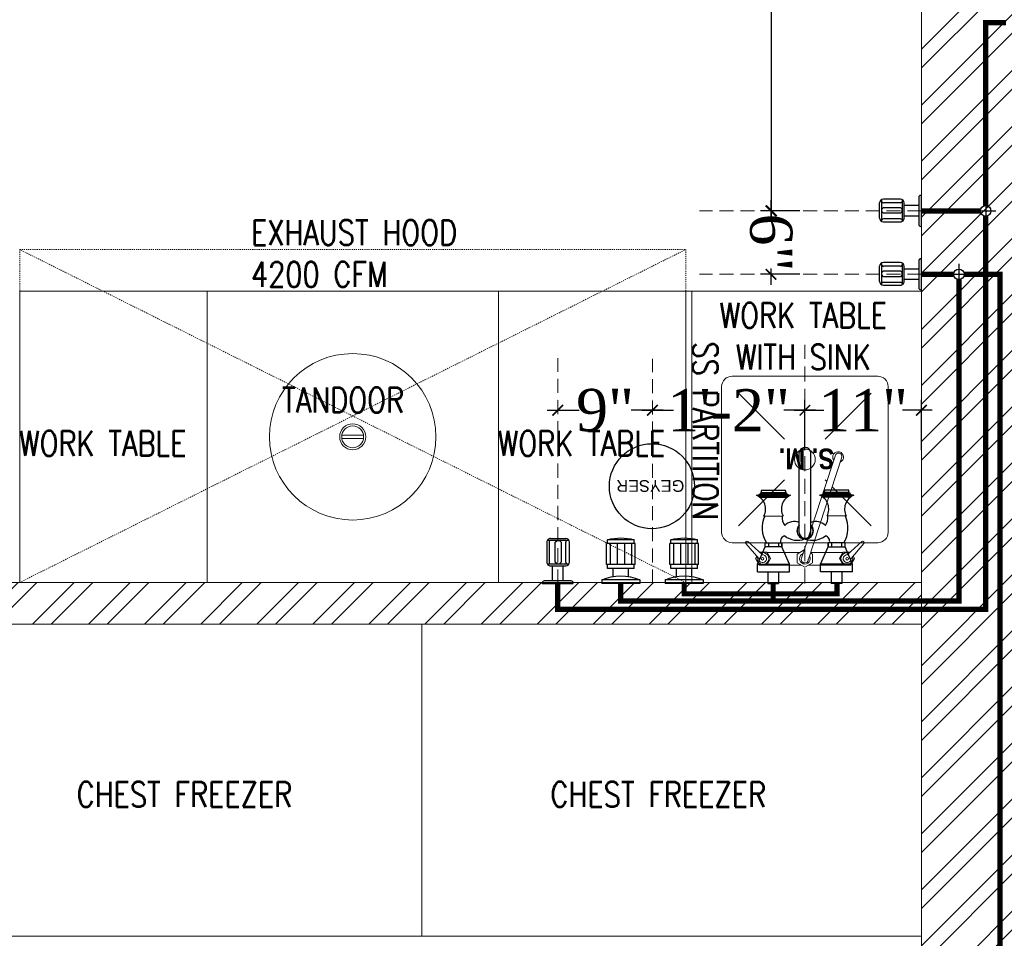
# Model space of a CAD drawing. Header units: inches. Extents: x 105152 to 158499, y 12149 to 30915.
# Tile 118 of 256: x 125304 to 125397, y 21472 to 21559. Entities that reach past the tile are written whole.
import ezdxf
from ezdxf.enums import TextEntityAlignment as Align

# ---------------------------------------------------------------- set-up
doc = ezdxf.new("R2010")
doc.units = ezdxf.units.IN
doc.header["$MEASUREMENT"] = 0
doc.header["$PDMODE"] = 34
doc.linetypes.add('DASHED2', pattern=[0.375, 0.25, -0.125])
doc.linetypes.add('HIDDEN', pattern=[0.375, 0.25, -0.125])
for name, color, linetype in [('45', 7, 'Continuous'), ('KIT EQUIPMENT', 7, 'Continuous'), ('PD_025_TEXT', 61, 'Continuous'), ('PP--DIM', 7, 'Continuous')]:
    doc.layers.add(name, color=color, linetype=linetype)
for name, color, linetype, lineweight in [('AR - PLAN', 251, 'Continuous', 5), ('CENTER', 46, 'DASHED2', 9), ('door', 1, 'Continuous', 13), ('EQUIPMENT', 7, 'Continuous', 25), ('KIT TEXT.', 5, 'Continuous', 5), ('PD_BRICK WALL_115', 134, 'Continuous', 30), ('PD_HATCH', 45, 'Continuous', 9), ('PL. FICTURE', 4, 'Continuous', 25), ('PP-Domestic  Cold Water Supply', 5, 'Continuous', 25), ('PP-Hot Water Supply  Solar Water Supply', 1, 'Continuous', 25), ('RO WATER ', 15, 'Continuous', 15), ('WATER SUPPLY ', 7, 'Continuous', 9)]:
    doc.layers.add(name, color=color, linetype=linetype, lineweight=lineweight)
doc.styles.add('1', font='techb___.ttf')
doc.styles.add('ISO', font='isocp.shx', dxfattribs={"height": 250})
doc.styles.add('RE', font='arial.ttf')
doc.styles.add('TIMES NEW ROMAN', font='times.ttf')
doc.dimstyles.new('PP-DIM', dxfattribs={"dimtxt": 4, "dimasz": 1, "dimexe": 1, "dimexo": 1, "dimgap": 0.09, "dimtad": 0, "dimdec": 0, "dimzin": 0, "dimdsep": 46, "dimlunit": 4, "dimtxsty": 'TIMES NEW ROMAN', "dimblk": 'ARCHTICK', "dimcen": 0.09, "dimdle": 1, "dimclrd": 256, "dimclre": 256, "dimclrt": 256, "dimadec": 0, "dimazin": 0, "dimtfac": 1, "dimtdec": 4, "dimtofl": 0, "dimtmove": 1, "dimatfit": 3, "dimfxl": 1, "dimtolj": 1, "dimtzin": 0, "dimlwd": -1, "dimlwe": -1, "dimarcsym": 0})

# ---------------------------------------------------------------- blocks, each defined once
blk = doc.blocks.new('A$C6E471120')
at = {"layer": 'PD_HATCH', "lineweight": 5}
h = blk.add_hatch(dxfattribs=at)
h.set_pattern_fill('ANSI32', color=251, scale=254)
h.set_pattern_definition([(45, (-1789305.34, -617415.57), (-67.351921, 67.351921), []), (45, (-1789260.44, -617415.57), (-67.351921, 67.351921), [])])
h.paths.add_polyline_path([(0, -2329.1), (0, -2229.1), (-566.3, -2229.1), (-2166.3, -2229.1), (-3666.3, -2229.1), (-3666.3, -2329.1)])
at = {"layer": 'door', "color": 251, "lineweight": 5}
blk.add_line((-538.6, -2229.1), (-2816.3, -2229.1), dxfattribs=at)
at = {"layer": 'EQUIPMENT', "color": 251, "lineweight": 5, "ltscale": 12}
blk.add_lwpolyline([(-3666.3, -2229.1), (0, -2229.1), (0, -2329.1), (-3666.3, -2329.1)], close=True, dxfattribs=at)
at = {"layer": 'KIT EQUIPMENT', "color": 251, "linetype": 'HIDDEN', "lineweight": 5, "ltscale": 0.025}
for p, q in [((-2166.3, -2229.1), (-566.3, -1429.1)), ((-566.3, -2229.1), (-2166.3, -1429.1))]:
    blk.add_line(p, q, dxfattribs=at)
at = {"layer": 'KIT EQUIPMENT', "color": 251, "lineweight": 5}
for p, q in [((-439.1, -1774.5, 0), (-328.7, -1885, 0)), ((-120.9, -1774.5, 0), (-231.3, -1885, 0)), ((-1392.7, -1874.8), (-1340, -1874.8)), ((-1392.7, -1883.5), (-1340, -1883.5)), ((-207.4, -1925.6, 0), (-287.2, -2168.6, 0)), ((-191.3, -1928.1, 0), (-271.7, -2172.9, 0)), ((-439.1, -2092.7, 0), (-328.7, -1982.3, 0)), ((-227.3, -1986.3, 0), (-231.3, -1982.3, 0)), ((-120.9, -2092.7, 0), (-214.6, -1999, 0)), ((-391, -2171.4, 0), (-421.9, -2135.5, 0)), ((-381.9, -2162.5, 0), (-416.9, -2130.6, 0)), ((-281.5, -2151.1, 0), (-298.2, -2160.8, 0)), ((-178.1, -2162.7, 0), (-143.1, -2130.8, 0)), ((-169, -2171.5, 0), (-138.1, -2135.7, 0)), ((-395.6, -2166, 0), (-398.9, -2171.7, 0)), ((-398.9, -2171.7, 0), (-389.9, -2187.3, 0)), ((-371.8, -2156, 0), (-389, -2156, 0)), ((-362.8, -2171.7, 0), (-371.8, -2156, 0)), ((-371.8, -2187.3, 0), (-362.8, -2171.7, 0)), ((-291.4, -2156.8, 0), (-371.4, -2156.8, 0)), ((-298.2, -2160.8, 0), (-298.2, -2182.1, 0)), ((-261.3, -2160.8, 0), (-266.7, -2157.7, 0)), ((-188.6, -2156.9, 0), (-266.5, -2156.8, 0)), ((-261.3, -2182.1, 0), (-261.3, -2160.8, 0)), ((-197.2, -2171.8, 0), (-188.2, -2156.1, 0)), ((-188.2, -2187.4, 0), (-197.2, -2171.8, 0)), ((-188.2, -2156.1, 0), (-170.9, -2156.1, 0)), ((-161.1, -2171.8, 0), (-170.1, -2187.4, 0)), ((-164.3, -2166.2, 0), (-161.1, -2171.8, 0)), ((-389.9, -2187.3, 0), (-371.8, -2187.3, 0)), ((-289.3, -2187.3, 0), (-371.8, -2187.2, 0)), ((-298.2, -2182.1, 0), (-279.8, -2192.7, 0)), ((-279.8, -2192.7, 0), (-261.3, -2182.1, 0)), ((-188.3, -2187.3, 0), (-270.3, -2187.3, 0)), ((-170.1, -2187.4, 0), (-188.2, -2187.4, 0))]:
    blk.add_line(p, q, dxfattribs=at)
at = {"layer": 'KIT EQUIPMENT', "color": 251, "linetype": 'HIDDEN', "lineweight": 5, "ltscale": 0.025}
blk.add_lwpolyline([(-566.3, -2229.1), (-2166.3, -2229.1), (-2166.3, -1429.1), (-566.3, -1429.1)], close=True, dxfattribs=at)
at = {"layer": 'KIT EQUIPMENT', "color": 251, "lineweight": 5}
for points in [[(-1716.3, -2229.1), (-2166.3, -2229.1), (-2166.3, -1529.1), (-1716.3, -1529.1)], [(-1716.3, -2229.1), (-1016.3, -2229.1), (-1016.3, -1529.1), (-1716.3, -1529.1)], [(-566.3, -2229.1), (-1016.3, -2229.1), (-1016.3, -1529.1), (-566.3, -1529.1)], [(-566.3, -1529.1), (0, -1529.1), (0, -2229.1), (-566.3, -2229.1)], [(-566.3, -2229.1), (-551.4, -2229.1), (-551.4, -1529.1), (-566.3, -1529.1)], [(-1200, -3079.1), (-1200, -2329.1), (-2400, -2329.1), (-2400, -3079.1)], [(0, -3079.1), (0, -2329.1), (-1200, -2329.1), (-1200, -3079.1)]]:
    blk.add_lwpolyline(points, close=True, dxfattribs=at)
at = {"layer": 'KIT EQUIPMENT', "color": 251, "lineweight": 5, "elevation": 0}
blk.add_lwpolyline([(-80, -2108.6), (-80, -1758.6, 0.414214), (-105, -1733.6), (-455, -1733.6, 0.414214), (-480, -1758.6), (-480, -2108.6, 0.414214), (-455, -2133.6), (-105, -2133.6, 0.414214)], format="xyb", close=True, dxfattribs=at)
blk.add_lwpolyline([(-279.6, -2144.9), (-280.2, -2144.6)], dxfattribs=at)
at = {"layer": 'KIT EQUIPMENT', "color": 251, "lineweight": 5}
for centre, radius in [((-1366.3, -1879.1), 200), ((-1366.3, -1879.1), 31.3), ((-1366.3, -1879.1), 26.3), ((-280, -1933.6, 0), 25), ((-381.6, -2172, 0), 3.17), ((-178.4, -2172.1, 0), 3.17)]:
    blk.add_circle(centre, radius, dxfattribs=at)
for centre, radius, start, end in [((-200.2, -1927.9, 0), 13, 292.6695, 216.5422), ((-199.3, -1926.5, 0), 8.12, 335.2657, 173.5026), ((-418.9, -2133.6, 0), 3.57, 57.2493, 212.6822), ((-141.1, -2133.7, 0), 3.57, 327.2493, 122.6822), ((-380.8, -2171.6, 0), 14.1, 163.2994, 112.507), ((-381.6, -2172, 0), 9.44, 176.4818, 91.7863), ((-280, -2172, 0), 12.9, 109.677, 32.9826), ((-280.3, -2173.6, 0), 8.55, 144.5176, 5.0206), ((-179.2, -2171.8, 0), 14.1, 67.4245, 16.632), ((-178.4, -2172.1, 0), 9.44, 88.1452, 3.4496)]:
    blk.add_arc(centre, radius, start, end, dxfattribs=at)
at = {"layer": 'KIT TEXT.', "color": 251, "char_height": 60.175, "width": 1100.284, "attachment_point": 7, "style": 'ISO'}
for s, insert in [('{\\Fromans|c0;\\W0.8;EXHAUST HOOD\\P4200 CFM}', (-1610.7, -1518.9, 488.6)), ('\\pxqc;{\\Fromans|c0;\\W0.8;WORK TABLE \\PWITH SINK}', (-834.1, -1717.7, 488.6)), ('{\\Fromans|c0;\\W0.8;TANDOOR}', (-1535.9, -1820.8, 488.6)), ('{\\Fromans|c0;\\W0.8;WORK TABLE }', (-2168, -1925.2, 488.6)), ('{\\Fromans|c0;\\W0.8;WORK TABLE }', (-1018, -1925.2, 488.6)), ('\\pxqc;{\\Fromans|c0;\\W0.8; \\PCHEST FREEZER}', (-2320.9, -2768.6, 488.6)), ('\\pxqc;{\\Fromans|c0;\\W0.8; \\PCHEST FREEZER}', (-1182.6, -2768.6, 488.6))]:
    blk.add_mtext(s, dxfattribs=dict(at, insert=insert))
at = {"layer": 'KIT TEXT.', "color": 251, "insert": (-549.2, -1650.6, 0), "char_height": 60.175, "width": 1100.284, "attachment_point": 7, "rotation": 270, "style": 'ISO'}
blk.add_mtext('{\\Fromans|c0;\\W0.8;SS PARTITION}', dxfattribs=at)
blk = doc.blocks.new('FIRST FLOOR PLAN 0')
at = {"layer": 'PD_HATCH', "lineweight": 5}
h = blk.add_hatch(dxfattribs=at)
h.set_pattern_fill('ANSI32', color=251, scale=10)
h.set_pattern_definition([(45, (-550.7706, -242.3818), (-2.65165, 2.65165), []), (45, (-549.0028, -242.3818), (-2.65165, 2.65165), [])])
h.paths.add_polyline_path([(-540, -240.3), (-583.25, -240.3), (-583.25, -244.8), (-540, -244.8)])
h.paths.add_polyline_path([(-625.25, -240.3), (-668.5, -240.3), (-668.5, -244.8), (-625.25, -244.8)], flags=17)
h.paths.add_polyline_path([(-540, -323.5), (-540, -328), (-378, -328), (-378, -323.5), (-531, -323.5), (-531, -234), (-471, -234), (-471, -258), (-466.5, -258), (-466.5, -234), (-387, -234), (-387, -262), (-382.5, -262), (-382.5, -103), (-378, -103), (-378, -98.5), (-387, -98.5), (-387, -225), (-531, -225), (-531, -9), (-540, -9)])
h.paths.add_polyline_path([(-595.5, -332.937), (-591, -332.937), (-591, -328), (-582, -328), (-582, -323.5), (-668.5, -323.5), (-668.5, -168), (-745.5, -168), (-745.5, -172.5), (-673, -172.5), (-673, -323.5), (-729, -323.5), (-729, -328), (-595.5, -328)])
at = {"layer": 'PD_BRICK WALL_115', "color": 251, "lineweight": 5}
blk.add_lwpolyline([(-378, -323.5), (-531, -323.5), (-531, -234), (-471, -234), (-471, -258), (-466.5, -258), (-466.5, -234), (-387, -234), (-387, -262), (-382.5, -262), (-382.5, -103), (-378, -103), (-378, -98.5), (-387, -98.5), (-387, -225), (-531, -225), (-531, -9), (-540, -9), (-540, -323.5), (-540, -323.5)], dxfattribs=at)
at = {"layer": 'PD_025_TEXT', "color": 251, "xscale": 0.03937007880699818, "yscale": 0.03937007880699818, "zscale": 0.03937007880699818}
blk.add_blockref('A$C6E471120', (-540, -8.999), dxfattribs=at)
blk = doc.blocks.new('sink mixture-PP')
at = {"layer": 'CENTER', "ltscale": 5}
blk.add_line((0.016, 0.974), (0.016, -18.966), dxfattribs=at)
at = {"layer": 'PL. FICTURE'}
for p, q in [((-3.082, 0.974), (-2.181, 0.974)), ((-3.082, 0), (-3.082, 0.974)), ((-2.181, 0), (-2.181, 0.974)), ((3.113, 0.974), (2.213, 0.974)), ((2.213, 0), (2.213, 0.974)), ((3.113, 0), (3.113, 0.974)), ((-3.962, 0), (-3.963, -0.646)), ((-3.962, 0), (-1.301, 0)), ((-1.301, 0), (-1.301, -0.646)), ((1.301, 0), (1.301, -0.646)), ((3.962, 0), (1.301, 0)), ((3.962, 0), (3.963, -0.646)), ((-3.963, -0.646), (-3.337, -2.106)), ((-3.963, -0.646), (-1.301, -0.646)), ((-1.301, -0.646), (-1.931, -2.106)), ((1.301, -0.646), (1.931, -2.106)), ((3.963, -0.646), (1.301, -0.646)), ((3.963, -0.646), (3.337, -2.106)), ((-3.049, -2.415), (-3.049, -2.106)), ((-2.219, -2.415), (-2.219, -2.106)), ((-1.931, -2.106), (-1.931, -2.416)), ((1.931, -2.106), (1.931, -2.416)), ((2.219, -2.415), (2.219, -2.106)), ((3.049, -2.415), (3.049, -2.106)), ((-0.495, -3.275), (-0.495, -9.981)), ((0.488, -3.264), (0.488, -9.972)), ((-3.432, -4.666), (-1.841, -4.668)), ((3.432, -4.666), (1.841, -4.668)), ((-3.959, -6.402), (-1.3, -6.402)), ((-3.914, -6.324), (-1.366, -6.324)), ((-3.801, -6.479), (-1.472, -6.479)), ((-3.799, -6.247), (-1.481, -6.247)), ((-3.736, -6.557), (-1.539, -6.557)), ((3.959, -6.402), (1.3, -6.402)), ((3.914, -6.324), (1.366, -6.324)), ((3.801, -6.479), (1.472, -6.479)), ((3.799, -6.247), (1.481, -6.247)), ((3.736, -6.557), (1.539, -6.557)), ((-3.702, -6.634), (-1.575, -6.634)), ((-3.641, -6.836), (-1.653, -6.836)), ((3.702, -6.634), (1.575, -6.634)), ((3.641, -6.836), (1.653, -6.836))]:
    blk.add_line(p, q, dxfattribs=at)
for points in [[(-3.337, -2.415), (-1.931, -2.415), (-1.931, -2.106), (-3.337, -2.106)], [(3.337, -2.415), (1.931, -2.415), (1.931, -2.106), (3.337, -2.106)]]:
    blk.add_lwpolyline(points, close=True, dxfattribs=at)
for centre, radius, start, end in [((-1.205, -3.661), 2.379, 148.42026, 205.00436), ((-1.584, -2.55), 0.471, 163.30893, 256.48707), ((1.584, -2.55), 0.471, 283.51293, 16.69107), ((1.205, -3.661), 2.379, 334.99564, 31.57974), ((-0.622, -4.376), 1.738, 69.59713, 128.10541), ((-0.011, -3.436), 0.689, 316.3069, 225.37834), ((-0.002, -3.429), 0.663, 317.51102, 221.97669), ((-0.003, -3.307), 0.493, 4.97699, 176.28113), ((0.622, -4.376), 1.738, 51.89459, 110.4452), ((-0.631, -4.58), 1.284, 146.01056, 183.94142), ((-0.902, -3.128), 1.081, 222.77457, 292.11269), ((0.902, -3.128), 1.081, 247.59264, 317.22543), ((0.631, -4.58), 1.284, 356.05858, 33.98944), ((-4.558, -5.238), 1.263, 293.32598, 26.90119), ((-0.716, -5.242), 1.263, 152.97889, 246.5541), ((0.716, -5.242), 1.263, 293.4459, 27.02111), ((4.558, -5.238), 1.263, 153.09881, 246.67402), ((-4.023, -6.731), 0.336, 16.81854, 96.00994), ((-1.254, -6.734), 0.336, 83.87014, 162.66439), ((1.254, -6.734), 0.336, 17.33561, 96.12986), ((4.023, -6.731), 0.336, 83.99006, 163.18146), ((-3.323, -6.713), 0.341, 166.46522, 201.06099), ((-1.854, -6.675), 0.257, 321.35166, 9.2024), ((1.854, -6.675), 0.257, 170.7976, 218.64834), ((3.323, -6.713), 0.341, 338.93901, 13.53478), ((-0.005, -9.876), 0.501, 192.10291, 348.9463)]:
    blk.add_arc(centre, radius, start, end, dxfattribs=at)
at = {"layer": 'PL. FICTURE', "style": '1'}
blk.add_text('S. M.', height=1.728, dxfattribs=at).set_placement((-2.424, -10.303))
blk = doc.blocks.new('CENTER LINE-PP')
at = {"layer": 'CENTER', "ltscale": 5}
blk.add_line((0, 0), (0, -19.94), dxfattribs=at)
blk = doc.blocks.new('GYSER-PP')
at = {"layer": 'PL. FICTURE'}
for p, q in [((-4.5, 0), (-1.125, 0)), ((-4.5, -0.338), (-4.5, 0)), ((-1.125, -0.338), (-1.125, 0)), ((1.125, 0), (4.5, 0)), ((1.125, -0.338), (1.125, 0)), ((4.5, -0.338), (4.5, 0)), ((-4.5, -0.338), (-1.125, -0.338)), ((-3.488, -0.623), (-3.488, -1.35)), ((-2.137, -0.623), (-2.137, -1.35)), ((1.125, -0.338), (4.5, -0.338)), ((2.137, -0.623), (2.137, -1.35)), ((3.488, -0.623), (3.488, -1.35)), ((-4.078, -1.688), (-4.078, -3.544)), ((-4.078, -1.688), (-1.547, -1.688)), ((-3.994, -1.35), (-1.631, -1.35)), ((-3.994, -1.35), (-3.994, -1.688)), ((-3.762, -3.544), (-3.762, -1.688)), ((-3.141, -3.544), (-3.141, -1.688)), ((-2.484, -3.544), (-2.484, -1.688)), ((-1.863, -3.544), (-1.863, -1.688)), ((-1.631, -1.35), (-1.631, -1.688)), ((-1.547, -1.688), (-1.547, -3.544)), ((1.547, -1.688), (1.547, -3.544)), ((1.547, -1.688), (4.078, -1.688)), ((1.631, -1.35), (3.994, -1.35)), ((1.631, -1.35), (1.631, -1.688)), ((1.863, -3.544), (1.863, -1.688)), ((2.484, -3.544), (2.484, -1.688)), ((3.141, -3.544), (3.141, -1.688)), ((3.762, -3.544), (3.762, -1.688)), ((3.994, -1.35), (3.994, -1.688)), ((4.078, -1.688), (4.078, -3.544)), ((-4.078, -3.544), (-1.547, -3.544)), ((-3.994, -3.544), (-3.994, -3.881)), ((-3.994, -3.881), (-1.631, -3.881)), ((-1.631, -3.544), (-1.631, -3.881)), ((1.547, -3.544), (4.078, -3.544)), ((1.631, -3.544), (1.631, -3.881)), ((1.631, -3.881), (3.994, -3.881)), ((3.994, -3.544), (3.994, -3.881))]:
    blk.add_line(p, q, dxfattribs=at)
blk.add_circle((0.044, -8.632), 3.772, dxfattribs=at)
at = {"layer": 'PL. FICTURE', "extrusion": (0, 0, -1)}
for centre, major_axis, start_param, end_param in [((-2.812, 3.713), (-3.102, 3.102), 3.5322, 4.321782), ((2.812, 3.713), (3.102, -3.102), 0.390607, 1.180189), ((-2.812, 0.169), (-2.983, 2.983), 3.643197, 4.210785), ((2.812, 0.169), (2.983, -2.983), 0.501604, 1.069192)]:
    blk.add_ellipse(centre, major_axis=major_axis, ratio=1, start_param=start_param, end_param=end_param, dxfattribs=at)
at = {"ltscale": 3}
blk.add_blockref('CENTER LINE-PP', (0, 0), dxfattribs=at)
at = {"layer": 'PL. FICTURE', "style": 'RE'}
blk.add_text('GEYSER', height=1.0356, dxfattribs=at).set_placement((0.185, -9.174), align=Align.CENTER)
blk = doc.blocks.new('AQUAGUARD-PP')
at = {"layer": 'CENTER', "ltscale": 5}
blk.add_line((0, 0), (19.94, 0), dxfattribs=at)
at = {"layer": 'PL. FICTURE', "color": 205, "ltscale": 12}
for p, q in [((0, 1.372), (0, -1.372)), ((0, 1.372), (0.063, 1.372)), ((0.231, -1.204), (0.231, 1.204)), ((1.741, 0.927), (1.741, -1.001)), ((3.655, 0.972), (1.909, 0.972)), ((3.823, -1.001), (3.823, 0.927)), ((0.231, 0.468), (1.573, 0.468)), ((1.573, 0.636), (1.572, -0.709)), ((1.762, 0.062), (1.909, 0.216)), ((1.762, 0.062), (1.762, -0.158)), ((1.909, 0.714), (3.655, 0.714)), ((1.909, 0.216), (3.654, 0.215)), ((3.654, 0.215), (3.802, 0.059)), ((3.802, 0.059), (3.801, -0.159)), ((3.991, 0.636), (3.991, -0.709)), ((0.231, -0.468), (1.573, -0.468)), ((1.762, -0.158), (1.909, -0.311)), ((3.654, -0.312), (1.909, -0.311)), ((1.909, -0.714), (3.655, -0.714)), ((3.801, -0.159), (3.654, -0.312)), ((0, -1.372), (0.063, -1.372)), ((1.909, -1.046), (3.654, -1.046))]:
    blk.add_line(p, q, dxfattribs=at)
for centre, radius, start, end in [((0.063, 1.204), 0.168, 359.99517, 89.99517), ((1.909, 0.636), 0.336, 89.99517, 179.99561), ((1.909, 0.882), 0.168, 179.99517, 269.99517), ((3.655, 0.636), 0.336, 359.99517, 89.99517), ((3.655, 0.882), 0.168, 270.00483, 0.00483), ((1.909, -0.709), 0.336, 179.99561, 269.99517), ((1.909, -0.882), 0.168, 90.00483, 180.00483), ((3.654, -0.709), 0.336, 269.99517, 359.99517), ((3.655, -0.882), 0.168, 359.99517, 89.99517), ((0.063, -1.204), 0.168, 269.99517, 359.99517)]:
    blk.add_arc(centre, radius, start, end, dxfattribs=at)
blk = doc.blocks.new('BIB COCK-PP')
at = {"layer": 'CENTER', "ltscale": 5}
blk.add_line((0, 0), (19.94, 0), dxfattribs=at)
at = {"layer": 'PL. FICTURE', "ltscale": 12}
for p, q in [((0, 1.392), (0, -1.392)), ((0, 1.392), (0.064, 1.392)), ((0.235, -1.221), (0.235, 1.221)), ((1.714, 0.941), (1.713, -1.015)), ((3.418, 0.986), (1.884, 0.986)), ((3.589, -1.015), (3.589, 0.941)), ((0.235, 0.475), (1.543, 0.475)), ((1.543, 0.645), (1.543, -0.72)), ((1.735, 0.063), (1.884, 0.219)), ((1.735, 0.063), (1.736, -0.161)), ((1.884, 0.725), (3.418, 0.725)), ((1.884, 0.219), (3.418, 0.219)), ((3.418, 0.219), (3.568, 0.06)), ((3.568, 0.06), (3.567, -0.161)), ((3.76, 0.645), (3.76, -0.72)), ((0.235, -0.475), (1.543, -0.475)), ((1.736, -0.161), (1.884, -0.316)), ((3.418, -0.316), (1.884, -0.316)), ((1.884, -0.725), (3.418, -0.725)), ((3.567, -0.161), (3.418, -0.316)), ((0, -1.392), (0.064, -1.392)), ((1.884, -1.061), (3.418, -1.061))]:
    blk.add_line(p, q, dxfattribs=at)
for centre, radius, start, end in [((0.064, 1.221), 0.171, 359.99517, 89.99517), ((1.884, 0.645), 0.341, 89.99517, 179.99561), ((1.884, 0.895), 0.171, 179.99517, 269.99517), ((3.418, 0.645), 0.341, 359.99517, 89.99517), ((3.418, 0.895), 0.171, 270.00483, 0.00483), ((1.884, -0.72), 0.341, 179.99561, 269.99517), ((1.884, -0.896), 0.171, 90.00483, 180.00483), ((3.418, -0.72), 0.341, 269.99517, 359.99517), ((3.418, -0.896), 0.171, 359.99517, 89.99517), ((0.064, -1.221), 0.171, 269.99517, 359.99517)]:
    blk.add_arc(centre, radius, start, end, dxfattribs=at)
blk = doc.blocks.new('STOP COCK')
at = {"layer": 'PL. FICTURE', "color": 40, "lineweight": 30, "ltscale": 0.25}
for p, q in [((0, -31.2), (0, 31.2)), ((-31.2, 0), (31.2, 0))]:
    blk.add_line(p, q, dxfattribs=at)
blk.add_circle((0, 0), 16, dxfattribs=at)
blk = doc.blocks.new('_ArchTick')
at = {"color": 0, "linetype": 'ByBlock', "const_width": 0.15}
blk.add_lwpolyline([(-0.5, -0.5), (0.5, 0.5)], dxfattribs=at)
blk = doc.blocks.new('*D811')
at = {"layer": 'Defpoints', "color": 0}
for p in [(188.664, 245.35), (177.641, 240.589), (188.664, 240.589)]:
    blk.add_point(p, dxfattribs=at)
at = {"layer": 'PP--DIM'}
for p, q in [((177.641, 241.589), (177.641, 246.35)), ((188.664, 241.589), (188.664, 246.35)), ((176.641, 245.35), (179.446, 245.35)), ((189.664, 245.35), (186.859, 245.35))]:
    blk.add_line(p, q, dxfattribs=at)
at = {"layer": 'PP--DIM', "rotation": 180}
blk.add_blockref('_ArchTick', (177.641, 245.35), dxfattribs=at)
at = {"layer": 'PP--DIM'}
blk.add_blockref('_ArchTick', (188.664, 245.35), dxfattribs=at)
at = {"layer": 'PP--DIM', "insert": (183.152, 245.35), "char_height": 4, "attachment_point": 5, "style": 'TIMES NEW ROMAN'}
blk.add_mtext('\\A1;11"', dxfattribs=at)
blk = doc.blocks.new('*D812')
at = {"layer": 'Defpoints', "color": 0}
for p in [(163.223, 245.35), (163.223, 245.35), (177.641, 240.589)]:
    blk.add_point(p, dxfattribs=at)
at = {"layer": 'PP--DIM'}
for p, q in [((163.223, 246.35), (163.223, 246.35)), ((177.641, 241.589), (177.641, 246.35)), ((162.223, 245.35), (165.21, 245.35)), ((178.641, 245.35), (175.654, 245.35))]:
    blk.add_line(p, q, dxfattribs=at)
for p, rotation in [((163.223, 245.35), 180.0000000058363), ((177.641, 245.35), 5.836337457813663e-09)]:
    blk.add_blockref('_ArchTick', p, dxfattribs=dict(at, rotation=rotation))
at = {"layer": 'PP--DIM', "insert": (170.432, 245.35), "char_height": 4, "attachment_point": 5, "rotation": 0, "style": 'TIMES NEW ROMAN'}
blk.add_mtext('\\A1;1\'-2"', dxfattribs=at)
blk = doc.blocks.new('*D813')
at = {"layer": 'Defpoints', "color": 0}
for p in [(154.263, 245.35), (154.263, 245.35), (163.223, 245.35)]:
    blk.add_point(p, dxfattribs=at)
at = {"layer": 'PP--DIM'}
for p, q in [((154.263, 246.35), (154.263, 246.35)), ((163.223, 246.35), (163.223, 246.35)), ((153.263, 245.35), (156.283, 245.35)), ((164.223, 245.35), (161.202, 245.35))]:
    blk.add_line(p, q, dxfattribs=at)
for p, rotation in [((154.263, 245.35), 180.0000000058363), ((163.223, 245.35), 5.836347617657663e-09)]:
    blk.add_blockref('_ArchTick', p, dxfattribs=dict(at, rotation=rotation))
at = {"layer": 'PP--DIM', "insert": (158.743, 245.35), "char_height": 4, "attachment_point": 5, "rotation": 0, "style": 'TIMES NEW ROMAN'}
blk.add_mtext('\\A1;9"', dxfattribs=at)
blk = doc.blocks.new('*D814')
at = {"layer": 'Defpoints', "color": 0}
for p in [(174.475, 316.717), (178.164, 316.717), (178.164, 264.218)]:
    blk.add_point(p, dxfattribs=at)
at = {"layer": 'PP--DIM'}
for p, q in [((174.475, 317.717), (174.476, 295.989)), ((177.164, 316.717), (173.475, 316.717)), ((174.476, 263.218), (174.476, 284.945)), ((177.164, 264.218), (173.476, 264.218))]:
    blk.add_line(p, q, dxfattribs=at)
for p, rotation in [((174.475, 316.717), 90.00075078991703), ((174.476, 264.218), 270.000750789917)]:
    blk.add_blockref('_ArchTick', p, dxfattribs=dict(at, rotation=rotation))
at = {"layer": 'PP--DIM', "insert": (174.476, 290.467), "char_height": 4, "attachment_point": 5, "rotation": 270.00075, "style": 'TIMES NEW ROMAN'}
blk.add_mtext('\\A1;4\'-4"', dxfattribs=at)
blk = doc.blocks.new('*D821')
at = {"layer": 'Defpoints', "color": 0}
for p in [(178.164, 264.218), (174.439, 258.214), (178.169, 258.217)]:
    blk.add_point(p, dxfattribs=at)
at = {"layer": 'PP--DIM'}
for p, q in [((174.434, 265.215), (174.435, 263.664)), ((177.164, 264.217), (173.435, 264.214)), ((177.169, 258.216), (173.439, 258.213)), ((174.44, 257.214), (174.439, 258.765))]:
    blk.add_line(p, q, dxfattribs=at)
for p, rotation in [((174.435, 264.215), 90.04433395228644), ((174.439, 258.214), 270.0443339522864)]:
    blk.add_blockref('_ArchTick', p, dxfattribs=dict(at, rotation=rotation))
at = {"layer": 'PP--DIM', "insert": (174.437, 261.214), "char_height": 4, "attachment_point": 5, "rotation": 270.04433, "style": 'TIMES NEW ROMAN'}
blk.add_mtext('\\A1;6"', dxfattribs=at)
blk = doc.blocks.new('WATER SUPPLY')
at = {"layer": 'PP-Domestic  Cold Water Supply'}
blk.add_lwpolyline([(160.223, 228.955, 0.5, 0.5, 0), (160.223, 227.294, 0.5, 0.5, 0), (192.206, 227.294, 0.5, 0.5, 0), (192.206, 257.716, 0.5, 0.5, 0)], format="xyseb", dxfattribs=at)
at = {"layer": 'PP-Domestic  Cold Water Supply', "const_width": 0.5}
for points in [[(188.664, 258.216), (191.706, 258.216)], [(196.09, 119.317), (196.09, 258.217), (192.707, 258.217)]]:
    blk.add_lwpolyline(points, dxfattribs=at)
at = {"layer": 'PP-Domestic  Cold Water Supply', "const_width": 0.5, "elevation": 0}
blk.add_lwpolyline([(174.641, 228.955), (174.641, 227.294)], dxfattribs=at)
at = {"layer": 'PP-Hot Water Supply  Solar Water Supply', "const_width": 0.5}
blk.add_lwpolyline([(166.223, 228.955), (166.223, 227.985), (180.671, 227.985), (180.671, 228.955)], dxfattribs=at)
at = {"layer": 'RO WATER ', "const_width": 0.5}
for points in [[(196.664, 282.014), (194.741, 282.014), (194.741, 264.716)], [(194.741, 263.716), (194.741, 226.511), (154.263, 226.511), (154.263, 228.955)], [(194.241, 264.216), (188.664, 264.216)]]:
    blk.add_lwpolyline(points, dxfattribs=at)
at = {"layer": '45', "xscale": 0.03125066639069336, "yscale": 0.03125066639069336, "zscale": 0.03125066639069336, "rotation": 270}
for p in [(194.741, 264.216), (192.206, 258.216)]:
    blk.add_blockref('STOP COCK', p, dxfattribs=at)
at = {"layer": 'PL. FICTURE'}
for name, p, xscale, yscale, zscale, rotation in [('BIB COCK-PP', (188.664, 264.216), 1.053218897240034, 1.053218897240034, 1.053218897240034, 179.9934312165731), ('BIB COCK-PP', (188.664, 258.216), 1.053218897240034, 1.053218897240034, 1.053218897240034, 179.9934312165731), ('sink mixture-PP', (177.658, 230.059, 0), 1.133272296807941, 1.133272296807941, 1.133272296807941, 180), ('AQUAGUARD-PP', (154.263, 228.955), 1.068751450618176, 1.068751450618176, 1.068751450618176, 90), ('GYSER-PP', (163.223, 228.955), 1.066666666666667, 1.066666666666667, 1.066666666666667, 180)]:
    blk.add_blockref(name, p, dxfattribs=dict(at, xscale=xscale, yscale=yscale, zscale=zscale, rotation=rotation))
at = {"layer": 'PP--DIM'}
for p1, p2, distance, picture, middle in [((178.164, 264.218), (178.164, 316.717), 3.688, '*D814', (174.476, 290.467)), ((178.164, 264.218), (178.169, 258.217), -3.73, '*D821', (174.437, 261.214)), ((177.641, 240.589, 0), (188.664, 240.589), 4.761, '*D811', (183.152, 245.35))]:
    dim = blk.add_aligned_dim(p1=p1, p2=p2, distance=distance, dimstyle='PP-DIM', dxfattribs=at)
    dim.commit()
    dim.dimension.update_dxf_attribs({"geometry": picture, "text_midpoint": middle})
for base, p1, p2, picture, middle in [((154.263, 245.35), (163.223, 245.35), (154.263, 245.35), '*D813', (158.743, 245.35)), ((163.223, 245.35), (177.641, 240.589, 0), (163.223, 245.35), '*D812', (170.432, 245.35))]:
    dim = blk.add_linear_dim(base=base, p1=p1, p2=p2, angle=0, dimstyle='PP-DIM', dxfattribs=at)
    dim.commit()
    dim.dimension.update_dxf_attribs({"geometry": picture, "text_midpoint": middle})

msp = doc.modelspace()

# ---------------------------------------------------------------- block references
at = {"layer": 'AR - PLAN', "color": 251}
msp.add_blockref('FIRST FLOOR PLAN 0', (125928.819, 21602.603), dxfattribs=at)

# ---------------------------------------------------------------- next in the draw order: block references
at = {"layer": 'WATER SUPPLY '}
msp.add_blockref('WATER SUPPLY', (125200.155, 21276.782), dxfattribs=at)

doc.saveas('drawing.dxf')
